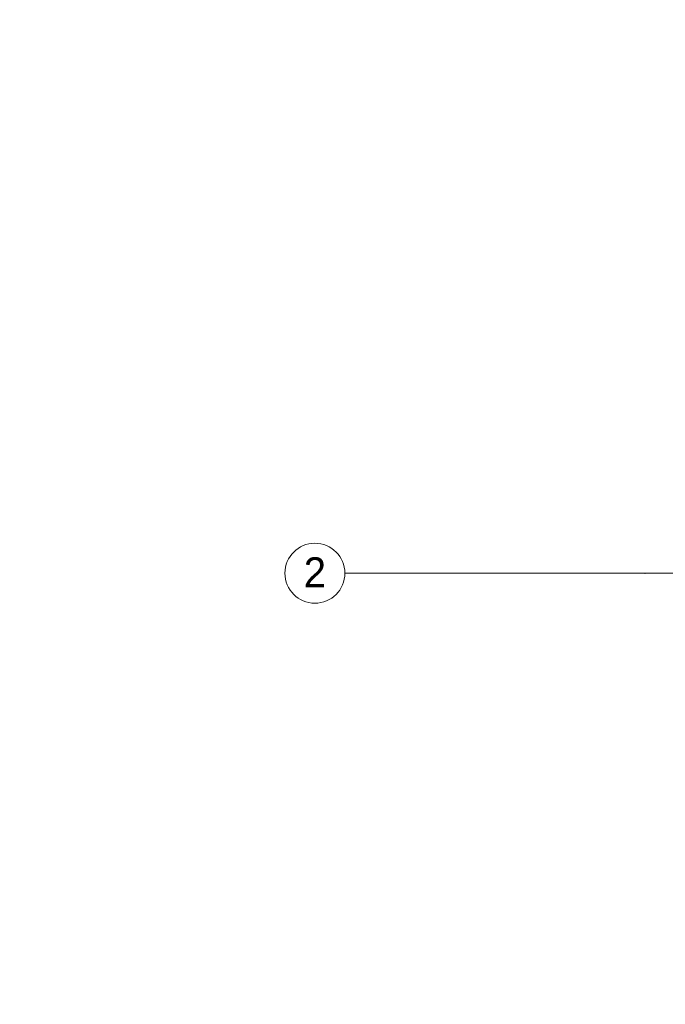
# Model space of a CAD drawing. Header units: millimetres. Extents: x 0 to 88385, y 0 to 41127.
# Tile 8 of 244: x 34773 to 36924, y 19227 to 22507. Entities that reach past the tile are written whole.
import ezdxf
from ezdxf import colors
from ezdxf.entities.mleader import LeaderData, LeaderLine
from ezdxf.enums import TextEntityAlignment as Align
from ezdxf.math import Vec2, Vec3

# ---------------------------------------------------------------- set-up
doc = ezdxf.new("R2010")
doc.units = ezdxf.units.MM
doc.header["$MEASUREMENT"] = 0
doc.layers.add('Structural - Grid', color=7, linetype='Continuous')
doc.layers.add('Structural - Grid_Pen_No__81', color=7, linetype='Continuous', lineweight=20, true_color=0x6a6a6a)
doc.styles.add('GENERATED_STYLE_2', font='txt')
doc.styles.get("Standard").update_dxf_attribs({"font": 'sylfaen.ttf'})

# ---------------------------------------------------------------- blocks, each defined once
blk = doc.blocks.new('Standard grid marker')
at = {"layer": 'Structural - Grid_Pen_No__81', "color": 251, "linetype": 'Continuous', "lineweight": 20, "true_color": 0x6a6a6a}
for p, q in [((1000, 0), (51328.1, 0)), ((51328.1, 0), (52328.1, 0))]:
    blk.add_line(p, q, dxfattribs=at)
blk.add_circle((52428.1, 0), 100, dxfattribs=at)
blk.add_point((51328.1, 0), dxfattribs=at)
blk.add_point((51328.1, 0), dxfattribs=at)
at = {"layer": 'Structural - Grid_Pen_No__81', "color": 251, "lineweight": 20, "true_color": 0x6a6a6a, "style": 'GENERATED_STYLE_2'}
for tag, p in [('AC_MarkerText_1_0', (-100, -144)), ('AC_MarkerText_1_1', (52428.1, -144))]:
    blk.add_attdef(tag, text='', height=100, rotation=180, dxfattribs=at).set_placement(p, align=Align.TOP_CENTER)

msp = doc.modelspace()

# ---------------------------------------------------------------- block references
at = {"layer": 'Structural - Grid', "color": 8, "linetype": 'Continuous', "lineweight": 15}
ref = msp.add_blockref('Standard grid marker', (88184.57817, 20662.98097), dxfattribs=dict(at, zscale=1000, rotation=180))
ref.add_attrib('AC_MarkerText_1_1', '2', dxfattribs={"layer": 'Structural - Grid_Pen_No__81', "color": 251, "lineweight": 20, "true_color": 0x6a6a6a, "height": 100, "rotation": 360, "style": 'GENERATED_STYLE_2'}).set_placement((35756.5059, 20716.10823), align=Align.TOP_CENTER)

# ---------------------------------------------------------------- leaders
at = {"color": 5}
ml = msp.add_multileader_mtext('Standard', dxfattribs=at)
ml.set_content('ნეოტეკის  ფარი', color=5)
ml.set_leader_properties()
ml.build(insert=Vec2(0, 0))
ml.multileader.update_dxf_attribs({"text_right_attachment_type": 6, "dogleg_length": 50, "arrow_head_size": 100})
ctx = ml.context
ctx.base_point, ctx.char_height, ctx.arrow_head_size, ctx.landing_gap_size, ctx.plane_origin = Vec3(50468.91, 32218.71661), 100, 100, 0.09, Vec3(56312.8393, 27064.407)
ctx.right_attachment = 6
notes = []
notes.append((ctx, [(0, (0, 0, 0), (0, 0), (1, 0), 1, [])]))
ctx.mtext.insert, ctx.mtext.width, ctx.mtext.flow_direction = Vec3(50469, 32288.46183), 1402.7684334, 5
ml = msp.add_multileader_mtext('Standard', dxfattribs=at)
ml.set_content('ნეოტეკის \\Pრეკი', color=5)
ml.set_leader_properties()
ml.build(insert=Vec2(0, 0))
ml.multileader.update_dxf_attribs({"text_right_attachment_type": 6, "dogleg_length": 50, "arrow_head_size": 100})
ctx = ml.context
ctx.base_point, ctx.char_height, ctx.arrow_head_size, ctx.landing_gap_size, ctx.plane_origin = Vec3(52433.92127, 31594.41315), 100, 100, 0.09, Vec3(58277.85057, 26439.85585)
ctx.right_attachment = 6
notes.append((ctx, [(0, (0, 0, 0), (0, 0), (1, 0), 1, [])]))
ctx.mtext.insert, ctx.mtext.width, ctx.mtext.flow_direction = Vec3(52434.01127, 31663.91068), 1402.7684334, 5
ml = msp.add_multileader_mtext('Standard', dxfattribs=at)
ml.set_content('ნეოტეკის ფარი', color=5)
ml.set_leader_properties()
ml.build(insert=Vec2(0, 0))
ml.multileader.update_dxf_attribs({"text_right_attachment_type": 6, "dogleg_length": 50, "arrow_head_size": 100})
ctx = ml.context
ctx.base_point, ctx.char_height, ctx.arrow_head_size, ctx.landing_gap_size, ctx.plane_origin, ctx.plane_x_axis, ctx.plane_y_axis = Vec3(52750.59611, 30623.37284), 100, 100, 0.09, Vec3(48445.57174, 24617.92422), Vec3(0, -1), Vec3(1, 0)
ctx.right_attachment = 6
notes.append((ctx, [(0, (0, 0, 0), (0, 0), (1, 0), 1, [])]))
ctx.mtext.insert, ctx.mtext.text_direction, ctx.mtext.rotation, ctx.mtext.width, ctx.mtext.flow_direction = Vec3(52820.34133, 30623.28284), Vec3(0, -1), 4.7123889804, 1402.7684334, 5
ml = msp.add_multileader_mtext('Standard', dxfattribs=at)
ml.set_content('ელ. ფარების ადგილი', color=5)
ml.set_leader_properties()
ml.build(insert=Vec2(0, 0))
ml.multileader.update_dxf_attribs({"text_right_attachment_type": 6, "dogleg_length": 50, "arrow_head_size": 100})
ctx = ml.context
ctx.base_point, ctx.char_height, ctx.arrow_head_size, ctx.landing_gap_size, ctx.plane_origin = Vec3(52207.87269, 28518.35488), 100, 100, 0.09, Vec3(58051.80199, 23364.78837)
ctx.right_attachment = 6
notes.append((ctx, [(0, (0, 0, 0), (0, 0), (1, 0), 1, [])]))
ctx.mtext.insert, ctx.mtext.width, ctx.mtext.flow_direction = Vec3(52207.96269, 28588.8432), 1402.7684334, 5
for ctx, leaders in notes:
    for number, flags, end, landing, length, lines in leaders:
        leader = LeaderData()
        leader.index, (leader.has_last_leader_line, leader.has_dogleg_vector, leader.attachment_direction) = number, flags
        leader.last_leader_point, leader.dogleg_vector, leader.dogleg_length = Vec3(end), Vec3(landing), length
        for number, points, colour, breaks in lines:
            line = LeaderLine()
            line.index, line.vertices, line.color, line.breaks = number, Vec3.list(points), colors.encode_raw_color(colour), breaks
            leader.lines.append(line)
        ctx.leaders.append(leader)

doc.saveas('drawing.dxf')
